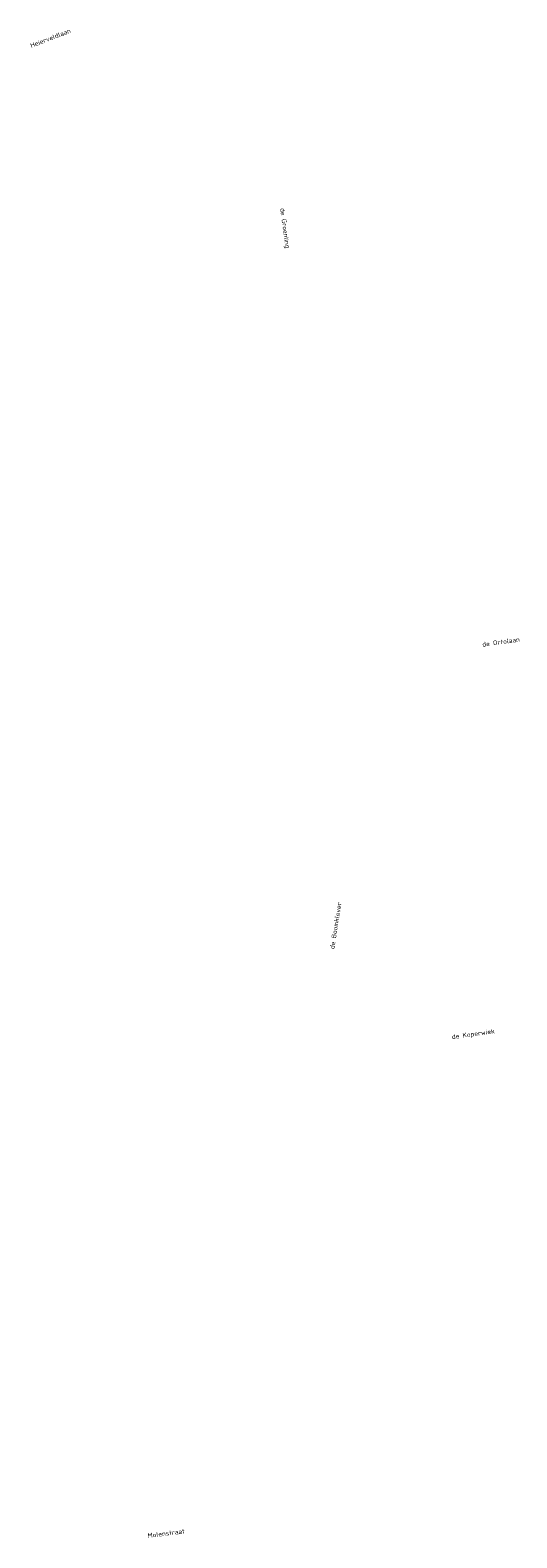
# Model space of a CAD drawing. Header units: metres. Extents: x 200112 to 202167, y 374508 to 376527.
# Tile 2 of 25: x 200747 to 200820, y 374640 to 374868. Entities that reach past the tile are written whole.
import ezdxf

# ---------------------------------------------------------------- set-up
doc = ezdxf.new("R2010")
doc.units = ezdxf.units.M
doc.layers.add('X-XX-AL-T35', color=50, linetype='Continuous', lineweight=35)
doc.styles.add('NLCS-ISO-M200-T35', font='NLCS-ISO.ttf', dxfattribs={"height": 0.7})

msp = doc.modelspace()

# ---------------------------------------------------------------- texts
at = {"layer": 'X-XX-AL-T35', "style": 'NLCS-ISO-M200-T35'}
for s, rotation, p in [('Heierveldlaan', 21, (200746.68, 374865.07)), ('de Groenling', -82.3, (200784.16, 374840.85)), ('de Ortolaan', 7.9, (200814.67, 374774.71)), ('de Boomklever', 81, (200792.32, 374729.08)), ('de Koperwiek', 7.9, (200810.08, 374715.52)), ('Molenstraat', 6.9, (200764.24, 374640.28))]:
    msp.add_text(s, height=0.7, rotation=rotation, dxfattribs=at).set_placement(p)

doc.saveas('drawing.dxf')
